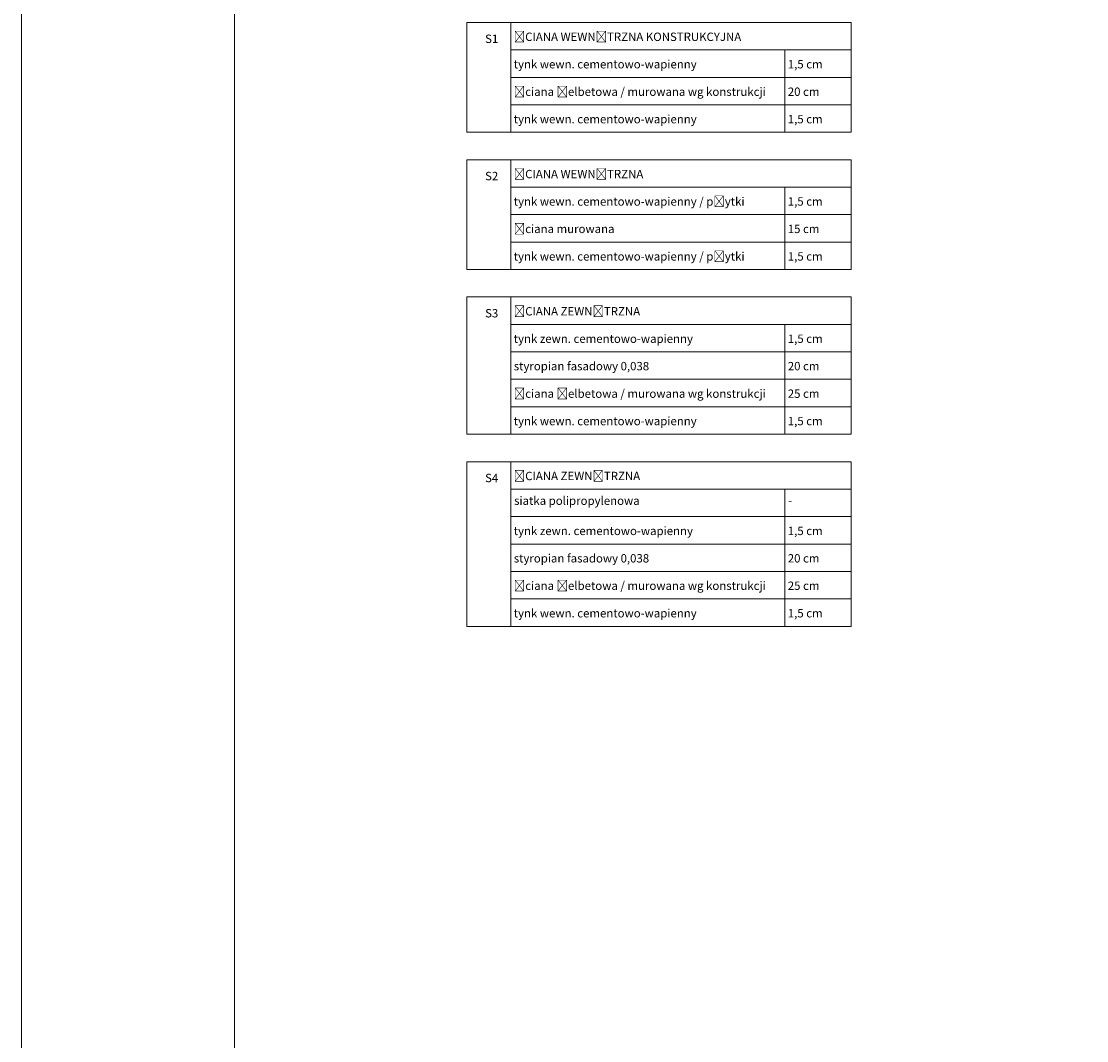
# Model space of a CAD drawing. Header units: millimetres. Extents: x 49908 to 79848, y -11883 to -3092.
# Tile 16 of 222: x 57908 to 59179, y -5849 to -4633. Entities that reach past the tile are written whole.
import ezdxf

# ---------------------------------------------------------------- set-up
doc = ezdxf.new("R2010")
doc.units = ezdxf.units.MM
doc.layers.add('A_CIENKA', color=9, linetype='Continuous', lineweight=9)
doc.layers.add('A_HATCH', color=9, linetype='Continuous', lineweight=9)
doc.layers.add('A_WYMIAR', color=9, linetype='Continuous', lineweight=5, transparency=0.2)
doc.styles.add('Arial', font='arial.ttf')

msp = doc.modelspace()

# ---------------------------------------------------------------- linework, layer by layer
at = {"layer": 'A_CIENKA', "color": 7, "true_color": 0xffffff}
msp.add_lwpolyline([(57907.7, -3092.1), (63847.7, -3092.1), (63847.7, -7292.6), (57907.7, -7292.6), (57907.7, -3092.1)], dxfattribs=at)
at = {"layer": 'A_CIENKA', "color": 2}
msp.add_lwpolyline([(58162.2, -3192.1), (63747.7, -3192.1), (63747.7, -7192.6), (58162.2, -7192.6)], close=True, dxfattribs=at)
at = {"layer": 'A_HATCH'}
for p, q in [((58439.2, -4634.5), (58897.8, -4634.5)), ((58439.2, -4634.5), (58439.2, -4765.4)), ((58491.9, -4634.5), (58491.9, -4765.4)), ((58897.8, -4634.5), (58897.8, -4765.4)), ((58491.9, -4667.2), (58897.8, -4667.2)), ((58818.9, -4667.2), (58818.9, -4765.4)), ((58491.9, -4699.9), (58897.8, -4699.9)), ((58491.9, -4732.7), (58897.8, -4732.7)), ((58439.2, -4765.4), (58897.8, -4765.4)), ((58439.2, -4765.4), (58897.8, -4765.4)), ((58439.2, -4798.1), (58897.8, -4798.1)), ((58439.2, -4798.1), (58439.2, -4929.1)), ((58491.9, -4798.1), (58491.9, -4929.1)), ((58897.8, -4798.1), (58897.8, -4929.1)), ((58491.9, -4830.9), (58897.8, -4830.9)), ((58818.9, -4830.9), (58818.9, -4929.1)), ((58491.9, -4863.6), (58897.8, -4863.6)), ((58491.9, -4896.4), (58897.8, -4896.4)), ((58439.2, -4929.1), (58897.8, -4929.1)), ((58439.2, -4929.1), (58897.8, -4929.1)), ((58439.2, -4961.8), (58439.2, -5125.5)), ((58439.2, -4961.8), (58897.8, -4961.8)), ((58491.9, -4961.8), (58491.9, -5125.5)), ((58491.9, -4961.8), (58897.8, -4961.8)), ((58897.8, -4961.8), (58897.8, -5125.5)), ((58491.9, -4994.6), (58897.8, -4994.6)), ((58818.9, -4994.6), (58818.9, -5125.5)), ((58491.9, -5027.3), (58897.8, -5027.3)), ((58491.9, -5060), (58897.8, -5060)), ((58491.9, -5092.8), (58897.8, -5092.8)), ((58439.2, -5125.5), (58897.8, -5125.5)), ((58439.2, -5158.3), (58439.2, -5354.7)), ((58439.2, -5158.3), (58897.8, -5158.3)), ((58491.9, -5158.3), (58491.9, -5354.7)), ((58897.8, -5158.3), (58897.8, -5354.7)), ((58491.9, -5191), (58897.8, -5191)), ((58818.9, -5191), (58818.9, -5354.7)), ((58491.9, -5223.7), (58897.8, -5223.7)), ((58491.9, -5256.5), (58897.8, -5256.5)), ((58491.9, -5289.2), (58897.8, -5289.2)), ((58491.9, -5321.9), (58897.8, -5321.9)), ((58439.2, -5354.7), (58897.8, -5354.7))]:
    msp.add_line(p, q, dxfattribs=at)

# ---------------------------------------------------------------- texts
at = {"layer": 'A_WYMIAR', "char_height": 10, "attachment_point": 1, "style": 'Arial'}
for s, heights, insert in [('S1', [0], (58461.1, -4648.9)), ('ŚCIANA WEWNĘTRZNA KONSTRUKCYJNA', [0], (58495.3, -4646.5)), ('tynk wewn. cementowo-wapienny', [0], (58495.3, -4679.2)), ('1,5 cm', [0], (58822.3, -4679.2)), ('ściana żelbetowa / murowana wg konstrukcji', [0], (58495.3, -4712)), ('20 cm', [0], (58822.3, -4712)), ('tynk wewn. cementowo-wapienny', [0], (58495.3, -4744.7)), ('1,5 cm', [0], (58822.3, -4744.7)), ('S2', [0], (58461.1, -4812.6)), ('ŚCIANA WEWNĘTRZNA', [0], (58495.3, -4810.2)), ('tynk wewn. cementowo-wapienny / płytki', [0], (58495.3, -4842.9)), ('1,5 cm', [0], (58822.3, -4842.9)), ('ściana murowana', [0], (58495.3, -4875.6)), ('15 cm', [0], (58822.3, -4875.6)), ('tynk wewn. cementowo-wapienny / płytki', [0], (58495.3, -4908.4)), ('1,5 cm', [0], (58822.3, -4908.4)), ('S3', [0], (58461.1, -4976.2)), ('ŚCIANA ZEWNĘTRZNA', [0], (58495.3, -4973.9)), ('tynk zewn. cementowo-wapienny', [0], (58495.3, -5006.6)), ('1,5 cm', [0], (58822.3, -5006.6)), ('styropian fasadowy 0,038', [0], (58495.3, -5039.3)), ('20 cm', [0], (58822.3, -5039.3)), ('\\pxt22;ściana żelbetowa / murowana wg konstrukcji', [10.3], (58495.3, -5072.1)), ('25 cm', [0], (58822.3, -5072.1)), ('tynk wewn. cementowo-wapienny', [0], (58495.3, -5104.8)), ('1,5 cm', [0], (58822.3, -5104.8)), ('S4', [0], (58461.1, -5172.7)), ('ŚCIANA ZEWNĘTRZNA', [0], (58495.3, -5170.3)), ('siatka polipropylenowa', [0], (58495.7, -5199.8)), ('-', [0], (58822.7, -5199.8)), ('tynk zewn. cementowo-wapienny', [0], (58495.3, -5235.8)), ('1,5 cm', [0], (58822.3, -5235.8)), ('styropian fasadowy 0,038', [0], (58495.3, -5268.5)), ('20 cm', [0], (58822.3, -5268.5)), ('\\pxt22;ściana żelbetowa / murowana wg konstrukcji', [10.3], (58495.3, -5301.2)), ('25 cm', [0], (58822.3, -5301.2)), ('tynk wewn. cementowo-wapienny', [0], (58495.3, -5334)), ('1,5 cm', [0], (58822.3, -5334))]:
    msp.add_mtext_dynamic_manual_height_columns(s, width=473.698, gutter_width=1.25, heights=heights, dxfattribs=dict(at, insert=insert))

doc.saveas('drawing.dxf')
